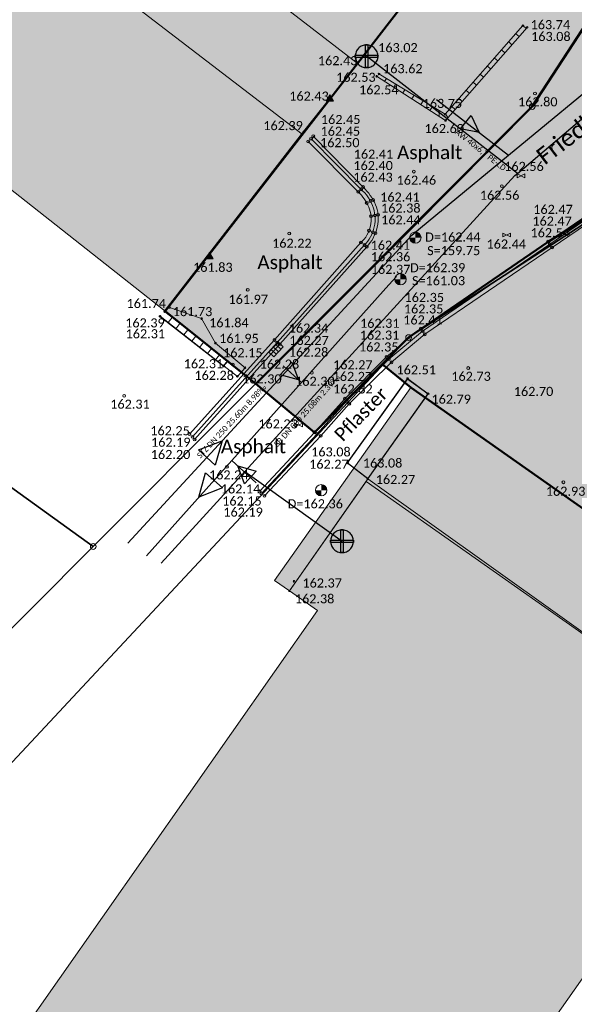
# Model space of a CAD drawing. Header units: metres. Extents: x -373 to 1321, y -1609 to 597.
# Tile 8 of 39: x 606 to 630, y -978 to -934. Entities that reach past the tile are written whole.
import ezdxf

# ---------------------------------------------------------------- set-up
doc = ezdxf.new("R2010")
doc.units = ezdxf.units.M
doc.layers.get('0').update_dxf_attribs({"lineweight": 25})
for name, color, linetype, lineweight in [('01_A-KM-Haltungen', 7, 'Continuous', 25), ('01_A-KM-Schacht_LA', 7, 'Continuous', 25), ('01_A-KR-Haltungen', 7, 'Continuous', 25), ('01_A-KR-Haltungen_LA', 7, 'Continuous', 25), ('01_A-KR-Schacht_LA', 7, 'Continuous', 25), ('01_A-KS-Haltungen', 7, 'Continuous', 25), ('01_A-KS-Haltungen_LA', 7, 'Continuous', 25), ('01_A-M-HA-Haltung', 7, 'Continuous', 25), ('01_A-R-Regeneinlauf', 7, 'Continuous', 25), ('01_W-Hausanschluß', 7, 'Continuous', 25), ('01_W-Leitung-AW', 7, 'Continuous', 25), ('01_W-Leitung-AW_LA', 7, 'Continuous', 25), ('01_W-Leitung-VW', 7, 'Continuous', 25), ('AX_Bauteil', 7, 'Continuous', 18), ('AX_BesondererBauwerkspunkt_G2200', 7, 'Continuous', 18), ('AX_BesondererGebaeudepunkt_G2200', 7, 'Continuous', 18), ('AX_Flurstueck', 7, 'Continuous', 18), ('AX_Gebaeude', 7, 'Continuous', 18), ('AX_Grenzpunkt_V1000_G2200', 7, 'Continuous', 18), ('AX_Grenzpunkt_V9500_G2200', 7, 'Continuous', 18), ('AX_LagebezeichnungOhneHausnummer', 7, 'Continuous', 18), ('AX_SonstigesBauwerkOderSonstigeEinrichtung', 7, 'Continuous', 18), ('BESCHRIFTUNG', 7, 'Continuous', 13), ('H_KANAL_ABDECKUNG', 7, 'Continuous', 13), ('H_KANAL_EINL', 7, 'Continuous', 18), ('H_KANAL_EINL_RECHT', 7, 'Continuous', 13), ('H_KANALHALTUNG_RW_RR', 7, 'Continuous', 18), ('H_RINNE', 7, 'Continuous', 13), ('H_WASSER_HAS', 7, 'Continuous', 18), ('Keine', 7, 'Continuous', 9), ('L_RINNE', 7, 'Continuous', 13), ('S_KANAL_ABDECKUNG', 7, 'Continuous', 13), ('S_KANAL_EINL', 7, 'Continuous', 18), ('S_KANAL_EINL_RECHT', 7, 'Continuous', 13), ('S_KANALHALTUNG_RW_RR', 7, 'Continuous', 18), ('S_Objektart 816653', 7, 'Continuous', 18), ('S_RINNE', 7, 'Continuous', 13), ('S_WASSER_HAS', 7, 'Continuous', 18)]:
    doc.layers.add(name, color=color, linetype=linetype, lineweight=lineweight)
for name, color, linetype, lineweight, true_color in [('__Grenze Ideenteil', 7, 'Continuous', 50, 0x903373), ('__Grenze Realisierungsteil', 7, 'Continuous', 50, 0x006f3d), ('A_AX_Gebaeude', 7, 'Continuous', 18, 0x999999), ('A_AX_SonstigesBauwerkOderSonstigeEinrichtung', 7, 'Continuous', 18, 0xcccccc), ('H_BORDSTEIN_RUND', 7, 'Continuous', 13, 0x004000), ('H_EINFAHRT', 1, 'Continuous', 13, 0xff0000), ('H_FLAECHENBEGRENZUNG', 7, 'Continuous', 13, 0x804000), ('H_GEBAEUDE_OEFFENTL', 1, 'Continuous', 13, 0xff0000), ('H_MAUERN_OBEN', 7, 'Continuous', 13, 0xff0080), ('H_MAUERN_UNTEN', 7, 'Continuous', 13, 0xff8000), ('H_STRASSENACHSE', 7, 'Continuous', 13, 0xbb005e), ('H_STRASSENRAND', 7, 'Continuous', 13, 0x008080), ('H_TOPO', 7, 'Continuous', 13, 0x008000), ('H_TREPPE', 7, 'Continuous', 18, 0x804040), ('L_BORDSTEIN_RUND', 7, 'Continuous', 13, 0x004000), ('L_FLAECHENBEGRENZUNG', 7, 'Continuous', 13, 0x804000), ('L_GEBAEUDE_OEFFENTL', 1, 'Continuous', 13, 0xff0000), ('L_MAUERN_OBEN', 7, 'Continuous', 13, 0xff0080), ('L_MAUERN_UNTEN', 7, 'Continuous', 13, 0xff8000), ('L_STRASSENRAND', 7, 'Continuous', 13, 0x008080), ('S_BORDSTEIN_RUND', 7, 'Continuous', 13, 0x004000), ('S_EINFAHRT', 1, 'Continuous', 13, 0xff0000), ('S_FLAECHENBEGRENZUNG', 7, 'Continuous', 13, 0x804000), ('S_GEBAEUDE_OEFFENTL', 1, 'Continuous', 13, 0xff0000), ('S_MAUERN_OBEN', 7, 'Continuous', 13, 0xff0080), ('S_MAUERN_UNTEN', 7, 'Continuous', 13, 0xff8000), ('S_STRASSENACHSE', 7, 'Continuous', 13, 0xbb005e), ('S_STRASSENRAND', 7, 'Continuous', 13, 0x008080), ('S_TOPO', 7, 'Continuous', 13, 0x008000), ('S_TREPPE', 7, 'Continuous', 18, 0x804040)]:
    doc.layers.add(name, color=color, linetype=linetype, lineweight=lineweight, true_color=true_color)
doc.styles.add('Calibri', font='calibri.ttf')

# ---------------------------------------------------------------- blocks, each defined once
blk = doc.blocks.new('61')
at = {"color": 7}
for p, q in [((-0.447, 0.224), (-0.447, -0.224)), ((-0.447, 0.224), (-0.447, -0.224)), ((-0.447, -0.224), (0.447, 0.224)), ((0.447, -0.224), (-0.447, 0.224)), ((0.447, 0.224), (0.447, -0.224))]:
    blk.add_line(p, q, dxfattribs=at)
blk = doc.blocks.new('DXF_DWG-Punkt')
at = {"layer": 'Keine', "color": 7, "linetype": 'Continuous', "lineweight": 9, "transparency": 33554687}
blk.add_line((0, 0), (0, 0), dxfattribs=at)
blk = doc.blocks.new('99')
at = {"color": 7}
blk.add_blockref('DXF_DWG-Punkt', (0, 0), dxfattribs=at)
blk = doc.blocks.new('-1')
at = {"color": 7}
blk.add_circle((0, 0), 0.5, dxfattribs=at)
blk.add_blockref('DXF_DWG-Punkt', (0, 0), dxfattribs=at)
blk = doc.blocks.new('4')
at = {"color": 7}
blk.add_circle((0, 0), 0.5, dxfattribs=at)
for points in [[(-0.4924, 0), (-0.4924, -0.0868), (-0.5, 0)], [(-0.4698, 0), (-0.4698, -0.171), (-0.4924, 0), (-0.4924, -0.0868)], [(-0.433, 0), (-0.433, -0.25), (-0.4698, 0), (-0.4698, -0.171)], [(-0.383, 0), (-0.383, -0.3214), (-0.433, 0), (-0.433, -0.25)], [(-0.3214, 0), (-0.3214, -0.383), (-0.383, 0), (-0.383, -0.3214)], [(-0.25, 0), (-0.25, -0.433), (-0.3214, 0), (-0.3214, -0.383)], [(-0.171, 0), (-0.171, -0.4698), (-0.25, 0), (-0.25, -0.433)], [(-0.0868, 0), (-0.0868, -0.4924), (-0.171, 0), (-0.171, -0.4698)], [(0, 0), (0, -0.5), (-0.0868, 0), (-0.0868, -0.4924)], [(0, 0), (0, 0.5), (0.0868, 0), (0.0868, 0.4924)], [(0.0868, 0), (0.0868, 0.4924), (0.171, 0), (0.171, 0.4698)], [(0.171, 0), (0.171, 0.4698), (0.25, 0), (0.25, 0.433)], [(0.25, 0), (0.25, 0.433), (0.3214, 0), (0.3214, 0.383)], [(0.3214, 0), (0.3214, 0.383), (0.383, 0), (0.383, 0.3214)], [(0.383, 0), (0.383, 0.3214), (0.433, 0), (0.433, 0.25)], [(0.433, 0), (0.433, 0.25), (0.4698, 0), (0.4698, 0.171)], [(0.4698, 0), (0.4698, 0.171), (0.4924, 0), (0.4924, 0.0868)], [(0.4924, 0), (0.4924, 0.0868), (0.5, 0)]]:
    blk.add_solid(points, dxfattribs=at)
blk = doc.blocks.new('13')
at = {"color": 7}
for p, q in [((-0.447, 0.224), (0.447, 0.224)), ((-0.447, -0.224), (-0.447, 0.224)), ((0.447, 0.224), (0.447, -0.224)), ((0.447, -0.224), (-0.447, -0.224))]:
    blk.add_line(p, q, dxfattribs=at)
blk.add_blockref('DXF_DWG-Punkt', (0, 0), dxfattribs=at)
blk = doc.blocks.new('55')
at = {"color": 7}
for p, q in [((-0.224, 0.224), (-0.224, -0.224)), ((0, 0.224), (0, -0.224)), ((0.224, 0.224), (0.224, -0.224))]:
    blk.add_line(p, q, dxfattribs=at)
blk.add_blockref('13', (0, 0), dxfattribs=at)
blk = doc.blocks.new('118')
at = {"color": 7}
for name, p in [('55', (0, 0.22)), ('99', (0, 0))]:
    blk.add_blockref(name, p, dxfattribs=at)
blk = doc.blocks.new('1')
at = {"color": 7}
blk.add_circle((0, 0), 0.5, dxfattribs=at)
blk.add_blockref('DXF_DWG-Punkt', (0, 0), dxfattribs=at)
blk = doc.blocks.new('7')
at = {"color": 7}
for p, q in [((-0.433, -0.25), (0, 0.5)), ((0, 0.5), (0.433, -0.25)), ((0, 0.5), (0, -0.25)), ((0.433, -0.25), (-0.433, -0.25))]:
    blk.add_line(p, q, dxfattribs=at)
blk.add_solid([(0, 0.5), (0.433, -0.25), (-0.433, -0.25)], dxfattribs=at)

msp = doc.modelspace()

# ---------------------------------------------------------------- hatches: boundary and pattern name
at = {"layer": '__Grenze Ideenteil', "linetype": 'Continuous', "lineweight": 0, "true_color": 0x903373, "transparency": 33554562}
for points in [[(616.34, -950.346), (612.353, -947.157), (620.818, -936.265), (628.872, -925.853), (638.113, -914.031), (646.02, -903.917), (646.722, -906.972), (642.17, -917.18), (628.506, -938.152)], [(637.851, -966.381), (638.394, -966.758), (639.052, -965.221), (641.276, -960.022), (641.445, -956.316), (642.021, -944.358), (635.7, -940.059), (629.202, -944.101), (623.068, -948.318), (621.907, -949.489), (623.17, -950.511), (633.397, -957.71), (630.792, -961.404)]]:
    msp.add_hatch(color=227, dxfattribs=at).paths.add_polyline_path(points)
at = {"layer": '__Grenze Realisierungsteil', "linetype": 'Continuous', "lineweight": 0, "true_color": 0x237f52, "transparency": 33554569}
msp.add_hatch(color=107, dxfattribs=at).paths.add_polyline_path([(652.588, -963.76), (638.072, -987.203), (629.752, -982.723), (630.986, -980.903), (634.344, -975.336), (637.233, -969.473), (641.276, -960.022), (642.021, -944.358), (635.7, -940.059), (629.202, -944.101), (623.068, -948.318), (618.933, -952.489), (616.34, -950.346), (623.189, -943.508), (628.506, -938.152), (633.965, -929.773), (642.17, -917.18), (646.722, -906.972), (646.02, -903.915), (643.92, -894.85), (631.661, -885.988), (616.61, -875.108), (611.437, -871.809), (589.432, -856.135), (580.113, -849.161), (573.764, -844.41), (579.028, -836.224), (593.009, -845.192), (600.786, -850.896), (617.169, -862.93), (636.477, -877.248), (643.769, -882.655), (650.957, -887.813), (652.896, -890.202), (654.396, -895.449), (659.364, -890.851), (663.392, -893.369), (664.412, -891.98), (672.379, -897.428), (674.432, -897.235), (675.727, -896.768), (679.202, -899.386), (677.007, -902.236), (676.367, -902.876), (674.747, -904.911), (672.548, -907.759), (670.229, -910.763), (668.061, -909.174), (656.294, -924.831), (657.93, -926.055), (659.338, -937.871), (659.379, -938.329), (659.664, -939.31), (660.047, -940.228), (660.563, -941.07), (662.938, -943.447), (664.736, -944.997), (664.87, -944.841), (665.259, -945.177), (660.998, -951.559), (651.058, -944.778), (645.24, -952.975), (645.1, -958.543)])
at = {"layer": 'A_AX_Gebaeude', "linetype": 'Continuous', "lineweight": 0, "true_color": 0x999999}
for points in [[(620.015, -919.036), (619.191, -920.104), (611.986, -929.443), (620.812, -936.248), (628.872, -925.853)], [(597.71, -924.449), (593.504, -929.824), (604.793, -938.717), (603.589, -940.253), (612.353, -947.157), (618.391, -939.371), (620.812, -936.248), (611.986, -929.443), (609.562, -932.585), (608.994, -933.321)], [(592.235, -1000.528), (593.856, -1001.655), (589.686, -1007.648), (591.222, -1008.735), (590.918, -1009.166), (591.601, -1009.649), (591.905, -1009.218), (600.589, -1015.36), (607.985, -1004.909), (609.823, -1006.203), (637.851, -966.381), (630.792, -961.404), (621.206, -954.644), (617.824, -959.468), (619.053, -960.327), (594.46, -995.403), (595.365, -996.028)]]:
    msp.add_hatch(color=253, dxfattribs=at).paths.add_polyline_path(points)
at = {"layer": 'A_AX_SonstigesBauwerkOderSonstigeEinrichtung', "linetype": 'Continuous', "lineweight": 0, "true_color": 0xcccccc}
msp.add_hatch(color=254, dxfattribs=at).paths.add_polyline_path([(617.824, -959.468), (621.206, -954.644), (630.792, -961.404), (633.397, -957.71), (623.17, -950.511), (617.169, -959.01)])

# ---------------------------------------------------------------- linework, layer by layer
at = {"layer": '01_A-KM-Haltungen', "color": 212, "true_color": 0xe132e1, "transparency": 33554687}
msp.add_polyline3d([(623.205, -943.815, 162.36), (623.59, -943.496, 159.75), (627.465, -940.289, 162.673), (636.987, -932.409, 163.136), (640.477, -929.52, 159.616), (640.574, -929.44, 163.31), (640.959, -929.121, 163.356)], dxfattribs=at)
at = {"layer": '01_A-KR-Haltungen', "color": 5, "true_color": 0x0000ff, "transparency": 33554687}
msp.add_polyline3d([(622.532, -945.626, 162.313), (622.199, -945.998, 161.033), (618.36, -950.293, 162.247), (615.294, -953.722, 162.202), (611.54, -957.921, 161.695)], dxfattribs=at)
at = {"layer": '01_A-KR-Haltungen', "color": 7, "transparency": 33554687}
msp.add_polyline3d([(614.881, -954.936, 162.202), (613.841, -955.345, 162.202), (614.138, -954.267, 162.202), (614.881, -954.936, 162.202), (614.881, -954.936, 162.202)], dxfattribs=at)
at = {"layer": '01_A-KS-Haltungen', "color": 30, "true_color": 0xff8000, "transparency": 33554687}
msp.add_polyline3d([(610.715, -957.358, 159.917), (622.866, -944.183, 159.75), (623.205, -943.815, 162.36)], dxfattribs=at)
at = {"layer": '01_A-KS-Haltungen', "color": 7, "transparency": 33554687}
msp.add_polyline3d([(613.819, -953.251, 159.979), (614.867, -952.86, 159.979), (614.551, -953.933, 159.979), (613.819, -953.251, 159.979), (613.819, -953.251, 159.979)], dxfattribs=at)
at = {"layer": '01_A-M-HA-Haltung', "color": 212, "true_color": 0xce00ce, "transparency": 33554687}
msp.add_polyline3d([(624.297, -937.847, 0), (627.465, -940.289, 0)], dxfattribs=at)
at = {"layer": '01_A-M-HA-Haltung', "color": 153, "true_color": 0x72a5cf, "transparency": 33554687}
msp.add_polyline3d([(625.816, -938.542, 0), (626.177, -939.299, 0), (625.355, -939.133, 0), (625.816, -938.542, 0), (625.816, -938.542, 0)], dxfattribs=at)
at = {"layer": '01_A-R-Regeneinlauf', "color": 153, "true_color": 0x72a5cf, "transparency": 33554687}
for points in [[(617.924, -949.399, 0), (618.231, -950.179, 0), (617.422, -949.956, 0), (617.924, -949.399, 0), (617.924, -949.399, 0)], [(615.849, -954.748, 0), (615.556, -953.962, 0), (616.361, -954.199, 0), (615.849, -954.748, 0), (615.849, -954.748, 0)]]:
    msp.add_polyline3d(points, dxfattribs=at)
at = {"layer": '01_A-R-Regeneinlauf', "color": 132, "true_color": 0x00e5e5, "transparency": 33554687}
for points in [[(617.544, -949.564, 0), (618.36, -950.293, 0)], [(616.367, -954.713, 0), (615.294, -953.722, 0)]]:
    msp.add_polyline3d(points, dxfattribs=at)
at = {"layer": '01_W-Hausanschluß', "color": 5, "true_color": 0x0000ff, "transparency": 33554687}
for points in [[(621.217, -935.442, 0), (621.168, -935.444, 0), (621.119, -935.452, 0), (621.072, -935.464, 0), (621.026, -935.48, 0), (620.981, -935.501, 0), (620.939, -935.526, 0), (620.9, -935.555, 0), (620.863, -935.588, 0), (620.83, -935.625, 0), (620.801, -935.664, 0), (620.776, -935.706, 0), (620.755, -935.751, 0), (620.739, -935.797, 0), (620.727, -935.844, 0), (620.719, -935.893, 0), (620.717, -935.942, 0), (620.719, -935.991, 0), (620.727, -936.04, 0), (620.739, -936.087, 0), (620.755, -936.133, 0), (620.776, -936.178, 0), (620.801, -936.22, 0), (620.83, -936.259, 0), (620.863, -936.296, 0), (620.9, -936.329, 0), (620.939, -936.358, 0), (620.981, -936.383, 0), (621.026, -936.404, 0), (621.072, -936.42, 0), (621.119, -936.432, 0), (621.168, -936.44, 0), (621.217, -936.442, 0), (621.266, -936.44, 0), (621.315, -936.432, 0), (621.362, -936.42, 0), (621.408, -936.404, 0), (621.453, -936.383, 0), (621.495, -936.358, 0), (621.534, -936.329, 0), (621.571, -936.296, 0), (621.604, -936.259, 0), (621.633, -936.22, 0), (621.658, -936.178, 0), (621.679, -936.133, 0), (621.695, -936.087, 0), (621.707, -936.04, 0), (621.715, -935.991, 0), (621.717, -935.942, 0), (621.715, -935.893, 0), (621.707, -935.844, 0), (621.695, -935.797, 0), (621.679, -935.751, 0), (621.658, -935.706, 0), (621.633, -935.664, 0), (621.604, -935.625, 0), (621.571, -935.588, 0), (621.534, -935.555, 0), (621.495, -935.526, 0), (621.453, -935.501, 0), (621.408, -935.48, 0), (621.362, -935.464, 0), (621.315, -935.452, 0), (621.266, -935.444, 0), (621.217, -935.442, 0)], [(621.167, -935.442, 0), (621.267, -935.442, 0), (621.267, -936.442, 0), (621.167, -936.442, 0), (621.167, -935.442, 0), (621.167, -935.442, 0)], [(620.717, -935.892, 0), (621.717, -935.892, 0), (621.717, -935.992, 0), (620.717, -935.992, 0), (620.717, -935.892, 0), (620.717, -935.892, 0)], [(620.138, -956.778, 0), (620.089, -956.78, 0), (620.04, -956.788, 0), (619.993, -956.8, 0), (619.947, -956.816, 0), (619.902, -956.837, 0), (619.86, -956.862, 0), (619.821, -956.891, 0), (619.784, -956.924, 0), (619.751, -956.961, 0), (619.722, -957, 0), (619.697, -957.042, 0), (619.676, -957.087, 0), (619.66, -957.133, 0), (619.648, -957.18, 0), (619.64, -957.229, 0), (619.638, -957.278, 0), (619.64, -957.327, 0), (619.648, -957.376, 0), (619.66, -957.423, 0), (619.676, -957.469, 0), (619.697, -957.514, 0), (619.722, -957.556, 0), (619.751, -957.595, 0), (619.784, -957.632, 0), (619.821, -957.665, 0), (619.86, -957.694, 0), (619.902, -957.719, 0), (619.947, -957.74, 0), (619.993, -957.756, 0), (620.04, -957.768, 0), (620.089, -957.776, 0), (620.138, -957.778, 0), (620.187, -957.776, 0), (620.236, -957.768, 0), (620.283, -957.756, 0), (620.329, -957.74, 0), (620.374, -957.719, 0), (620.416, -957.694, 0), (620.455, -957.665, 0), (620.492, -957.632, 0), (620.525, -957.595, 0), (620.554, -957.556, 0), (620.579, -957.514, 0), (620.6, -957.469, 0), (620.616, -957.423, 0), (620.628, -957.376, 0), (620.636, -957.327, 0), (620.638, -957.278, 0), (620.636, -957.229, 0), (620.628, -957.18, 0), (620.616, -957.133, 0), (620.6, -957.087, 0), (620.579, -957.042, 0), (620.554, -957, 0), (620.525, -956.961, 0), (620.492, -956.924, 0), (620.455, -956.891, 0), (620.416, -956.862, 0), (620.374, -956.837, 0), (620.329, -956.816, 0), (620.283, -956.8, 0), (620.236, -956.788, 0), (620.187, -956.78, 0), (620.138, -956.778, 0)], [(620.088, -956.778, 0), (620.188, -956.778, 0), (620.188, -957.778, 0), (620.088, -957.778, 0), (620.088, -956.778, 0), (620.088, -956.778, 0)], [(619.638, -957.228, 0), (620.638, -957.228, 0), (620.638, -957.328, 0), (619.638, -957.328, 0), (619.638, -957.228, 0), (619.638, -957.228, 0)]]:
    msp.add_polyline3d(points, dxfattribs=at)
at = {"layer": '01_W-Leitung-AW', "color": 3, "true_color": 0x00ff00, "transparency": 33554687}
for points in [[(627.86, -941.097, 162.495), (621.217, -935.942, 0)], [(615.866, -954.214, 0), (616.679, -954.797, 0)], [(616.679, -954.797, 0), (620.138, -957.278, 0)]]:
    msp.add_polyline3d(points, dxfattribs=at)
at = {"layer": '01_W-Leitung-VW', "color": 5, "true_color": 0x0000ff, "transparency": 33554687}
msp.add_polyline3d([(612.188, -958.245, 89.483), (615.866, -954.214, 0), (627.748, -941.192, 154.62), (627.86, -941.097, 162.495), (642.038, -929.035, 163.115), (645.638, -924.487, 163.256), (654.23, -913.633, 162.806), (654.329, -913.479, 53.909), (654.492, -913.227, 0)], dxfattribs=at)
at = {"layer": '__Grenze Ideenteil', "flags": 128}
for points in [[(616.34, -950.346), (612.353, -947.157), (620.818, -936.265), (628.872, -925.853), (638.113, -914.031), (646.02, -903.917), (646.722, -906.972), (642.17, -917.18), (628.506, -938.152)], [(637.851, -966.381), (638.394, -966.758), (639.052, -965.221), (641.276, -960.022), (641.445, -956.316), (642.021, -944.358), (635.7, -940.059), (629.202, -944.101), (623.068, -948.318), (621.907, -949.489), (623.17, -950.511), (633.397, -957.71), (630.792, -961.404)]]:
    msp.add_lwpolyline(points, close=True, dxfattribs=at)
at = {"layer": '__Grenze Realisierungsteil', "flags": 128}
msp.add_lwpolyline([(660.998, -951.559), (651.058, -944.778), (645.24, -952.975), (645.1, -958.543), (652.588, -963.76), (638.072, -987.203), (629.752, -982.723), (630.986, -980.903), (634.344, -975.336), (637.233, -969.473), (641.276, -960.022), (642.021, -944.358), (635.7, -940.059), (629.202, -944.101), (623.068, -948.318), (618.933, -952.489), (616.34, -950.346), (623.189, -943.508), (628.506, -938.152), (633.965, -929.773), (642.17, -917.18), (646.722, -906.972), (646.02, -903.915)], dxfattribs=at)
at = {"layer": 'AX_Bauteil', "color": 7, "linetype": 'Continuous', "lineweight": 13, "transparency": 33554687}
msp.add_polyline3d([(611.986, -929.443, 0), (609.562, -932.585, 0), (618.391, -939.371, 0), (620.812, -936.248, 0), (611.986, -929.443, 0)], dxfattribs=at)
at = {"layer": 'AX_Flurstueck', "color": 7, "linetype": 'Continuous', "lineweight": 25, "transparency": 33554687}
for points in [[(581.345, -889.276, 0), (568.975, -906.167, 0), (558.328, -920.831, 0), (564.896, -925.567, 0), (597.33, -948.956, 0), (609.193, -957.51, 0), (628.506, -938.152, 0), (633.965, -929.773, 0), (628.872, -925.853, 0), (597.552, -901.747, 0), (581.345, -889.276, 0)], [(586.57, -979.615, 0), (583.653, -980.764, 0), (583.743, -980.834, 0), (587.562, -983.833, 0), (602.756, -970.069, 0), (623.068, -948.318, 0), (635.733, -940.101, 0), (642.021, -944.358, 0), (647.729, -944.623, 0), (646.719, -906.954, 0), (642.17, -917.18, 0), (633.965, -929.773, 0), (628.506, -938.152, 0), (609.193, -957.51, 0), (603.777, -962.94, 0), (603.156, -963.561, 0), (599.981, -966.739, 0), (595.819, -970.906, 0), (588.943, -977.791, 0), (586.57, -979.615, 0)], [(558.328, -920.831, 0), (552.239, -929.353, 0), (603.777, -962.94, 0), (609.193, -957.51, 0), (597.33, -948.956, 0), (564.896, -925.567, 0), (558.328, -920.831, 0)], [(589.071, -988.311, 0), (575.716, -1005.395, 0), (591.955, -1019.626, 0), (593.852, -1021.288, 0), (596.584, -1023.683, 0), (611.483, -1006.813, 0), (613.33, -1004.574, 0), (615.632, -1001.785, 0), (623.548, -991.509, 0), (627.347, -986.271, 0), (630.986, -980.903, 0), (634.344, -975.336, 0), (637.263, -969.508, 0), (639.122, -965.2, 0), (640.342, -960.742, 0), (641.212, -956.174, 0), (641.671, -951.335, 0), (642.021, -944.358, 0), (635.733, -940.101, 0), (623.068, -948.318, 0), (602.756, -970.069, 0), (587.562, -983.833, 0), (590.011, -986.172, 0), (589.071, -988.311, 0)]]:
    msp.add_polyline3d(points, dxfattribs=at)
at = {"layer": 'AX_Gebaeude', "color": 7, "linetype": 'Continuous', "lineweight": 13, "transparency": 33554687}
for points in [[(620.015, -919.036, 0), (619.191, -920.104, 0), (611.986, -929.443, 0), (620.812, -936.248, 0), (628.872, -925.853, 0), (620.015, -919.036, 0)], [(597.71, -924.449, 0), (593.504, -929.824, 0), (604.793, -938.717, 0), (603.589, -940.253, 0), (612.353, -947.157, 0), (618.391, -939.371, 0), (620.812, -936.248, 0), (611.986, -929.443, 0), (609.562, -932.585, 0), (608.994, -933.321, 0), (597.71, -924.449, 0)], [(592.235, -1000.528, 0), (593.856, -1001.655, 0), (589.686, -1007.648, 0), (591.222, -1008.735, 0), (590.918, -1009.166, 0), (591.601, -1009.649, 0), (591.905, -1009.218, 0), (600.589, -1015.36, 0), (607.985, -1004.909, 0), (609.823, -1006.203, 0), (637.851, -966.381, 0), (630.792, -961.404, 0), (621.206, -954.644, 0), (617.824, -959.468, 0), (619.053, -960.327, 0), (594.46, -995.403, 0), (595.365, -996.028, 0), (592.235, -1000.528, 0)]]:
    msp.add_polyline3d(points, dxfattribs=at)
at = {"layer": 'AX_SonstigesBauwerkOderSonstigeEinrichtung', "color": 7, "linetype": 'Continuous', "lineweight": 13, "transparency": 33554687}
msp.add_polyline3d([(617.824, -959.468, 0), (621.206, -954.644, 0), (630.792, -961.404, 0), (633.397, -957.71, 0), (623.17, -950.511, 0), (617.169, -959.01, 0), (617.824, -959.468, 0)], dxfattribs=at)
at = {"layer": 'L_BORDSTEIN_RUND', "color": 98, "lineweight": 18, "true_color": 0x004000, "transparency": 33554687}
msp.add_polyline3d([(618.651, -939.689, 162.505), (620.854, -941.906, 162.433), (620.926, -941.978, 162.433), (620.995, -942.055, 162.434), (621.059, -942.135, 162.434), (621.118, -942.218, 162.434), (621.173, -942.305, 162.435), (621.223, -942.394, 162.435), (621.272, -942.485, 162.436), (621.315, -942.579, 162.436), (621.351, -942.675, 162.437), (621.379, -942.775, 162.438), (621.4, -942.876, 162.438), (621.414, -942.978, 162.439), (621.421, -943.086, 162.437), (621.419, -943.193, 162.435), (621.409, -943.301, 162.433), (621.39, -943.407, 162.431), (621.364, -943.511, 162.429), (621.329, -943.613, 162.427), (621.287, -943.711, 162.424), (621.237, -943.806, 162.421), (621.18, -943.896, 162.418), (621.116, -943.982, 162.415), (621.046, -944.062, 162.412), (620.97, -944.137, 162.409), (617.167, -948.422, 162.337), (613.428, -952.561, 162.246)], dxfattribs=at)
at = {"layer": 'L_BORDSTEIN_RUND', "color": 98, "linetype": 'Continuous', "lineweight": 18, "true_color": 0x004000, "transparency": 33554687}
msp.add_polyline3d([(616.726, -955.284, 162.185), (619.201, -952.638, 162.254), (620.459, -951.236, 162.324), (622.317, -949.407, 162.348), (623.784, -948.175, 162.41), (629.379, -944.357, 162.54), (635.551, -940.163, 162.874)], dxfattribs=at)
at = {"layer": 'L_FLAECHENBEGRENZUNG', "color": 57, "true_color": 0x808040, "transparency": 33554687}
msp.add_polyline3d([(614.948, -949.572, 162.309), (615.534, -950.024, 162.301), (615.872, -949.644, 162.271), (614.569, -948.563, 161.952), (613.964, -947.48, 161.835), (612.553, -946.991, 161.71)], dxfattribs=at)
at = {"layer": 'L_GEBAEUDE_OEFFENTL', "color": 1, "true_color": 0xff0000, "transparency": 33554687}
for points in [[(620.818, -936.265, 162.428), (628.963, -925.779, 163.584)], [(620.818, -936.265, 162.428), (618.451, -939.255, 162.391), (612.345, -947.126, 161.74)], [(617.821, -959.468, 162.382), (621.268, -954.535, 162.269), (637.854, -966.373, 162.582)]]:
    msp.add_polyline3d(points, dxfattribs=at)
at = {"layer": 'L_MAUERN_OBEN', "color": 230, "linetype": 'Continuous', "lineweight": 13, "true_color": 0xff0080, "transparency": 33554687}
for points in [[(628.096, -934.594, 163.741), (624.674, -938.493, 163.748), (621.764, -936.72, 163.619)], [(614.925, -949.563, 162.401), (612.132, -947.381, 162.393)], [(620.383, -953.835, 163.077), (621.268, -954.521, 163.077), (623.909, -950.792, 163.077), (623.026, -950.141, 163.077), (620.383, -953.835, 163.077)]]:
    msp.add_polyline3d(points, dxfattribs=at)
at = {"layer": 'L_MAUERN_OBEN', "linetype": 'Continuous', "lineweight": 18, "transparency": 33554687}
for points in [[(628.096, -934.594, 163.741), (628.239, -934.719, 163.07)], [(627.471, -935.306, 163.742), (627.614, -935.431, 162.987)], [(627.926, -935.075, 163.029), (627.784, -934.95, 163.742)], [(627.302, -935.787, 162.946), (627.159, -935.662, 163.743)], [(626.846, -936.018, 163.744), (626.99, -936.144, 162.904)], [(626.677, -936.5, 162.863), (626.534, -936.374, 163.744)], [(622.092, -936.92, 163.634), (622.012, -937.045, 162.548)], [(626.221, -936.73, 163.745), (626.365, -936.856, 162.821)], [(622.411, -937.301, 162.555), (622.497, -937.166, 163.651)], [(622.901, -937.413, 163.669), (622.81, -937.556, 162.563)], [(625.596, -937.442, 163.746), (625.741, -937.569, 162.738)], [(626.053, -937.213, 162.78), (625.909, -937.086, 163.745)], [(623.209, -937.812, 162.571), (623.306, -937.659, 163.687)], [(623.711, -937.906, 163.705), (623.608, -938.067, 162.578)], [(625.428, -937.925, 162.697), (625.284, -937.798, 163.747)], [(624.007, -938.323, 162.586), (624.115, -938.152, 163.723)], [(624.417, -938.336, 163.737), (624.417, -938.586, 162.594)], [(624.971, -938.154, 163.747), (625.116, -938.282, 162.655)], [(624.8, -938.642, 162.613), (624.689, -938.475, 163.748)], [(612.661, -947.432, 161.78), (612.485, -947.657, 162.394)], [(612.833, -947.929, 162.395), (613.009, -947.705, 161.832)], [(613.356, -947.979, 161.884), (613.182, -948.201, 162.396)], [(613.531, -948.473, 162.397), (613.704, -948.252, 161.935)], [(614.052, -948.526, 161.987), (613.879, -948.746, 162.398)], [(614.228, -949.018, 162.399), (614.399, -948.8, 162.039)], [(614.747, -949.073, 162.091), (614.577, -949.29, 162.4)], [(614.925, -949.563, 162.401), (615.094, -949.346, 162.142)]]:
    msp.add_polyline3d(points, dxfattribs=at)
at = {"layer": 'L_MAUERN_UNTEN', "color": 30, "linetype": 'Continuous', "true_color": 0xff8b17, "transparency": 33554687}
for points in [[(628.282, -934.669, 163.076), (624.694, -938.763, 162.599), (621.66, -936.82, 162.541)], [(615.112, -949.361, 162.145), (612.336, -947.176, 161.732)], [(621.268, -954.535, 162.269), (623.933, -950.786, 162.787), (623.022, -950.122, 162.51), (620.372, -953.836, 162.269), (621.268, -954.535, 162.269)]]:
    msp.add_polyline3d(points, dxfattribs=at)
at = {"layer": 'L_MAUERN_UNTEN', "color": 30, "true_color": 0xff8b17, "transparency": 33554687}
msp.add_polyline3d([(615.112, -949.361, 162.145), (614.926, -949.572, 162.302), (612.125, -947.384, 162.309)], dxfattribs=at)
at = {"layer": 'L_RINNE', "linetype": 'Continuous', "lineweight": 18, "transparency": 33554687}
for points in [[(618.775, -939.573, 162.452), (620.98, -941.798, 162.404), (621.061, -941.872, 162.402), (621.137, -941.951, 162.4), (621.209, -942.035, 162.398), (621.274, -942.123, 162.396), (621.335, -942.215, 162.394), (621.389, -942.311, 162.392), (621.439, -942.411, 162.39), (621.482, -942.514, 162.388), (621.518, -942.62, 162.386), (621.547, -942.728, 162.383), (621.569, -942.838, 162.381), (621.583, -942.949, 162.379), (621.592, -943.073, 162.378), (621.591, -943.198, 162.377), (621.581, -943.321, 162.375), (621.56, -943.444, 162.374), (621.53, -943.565, 162.373), (621.491, -943.683, 162.372), (621.448, -943.786, 162.37), (621.397, -943.886, 162.369), (621.34, -943.982, 162.368), (621.276, -944.074, 162.366), (621.205, -944.161, 162.364), (621.129, -944.243, 162.363), (617.291, -948.539, 162.271), (613.563, -952.688, 162.194)], [(616.59, -955.172, 162.148), (619.046, -952.559, 162.189), (620.343, -951.107, 162.269), (622.198, -949.271, 162.307), (623.683, -948.033, 162.347), (629.285, -944.215, 162.472), (635.445, -940.001, 162.833)]]:
    msp.add_polyline3d(points, dxfattribs=at)
at = {"layer": 'L_STRASSENRAND', "color": 136, "lineweight": 13, "true_color": 0x008080, "transparency": 33554687}
msp.add_polyline3d([(618.874, -939.462, 162.452), (621.072, -941.696, 162.405), (621.157, -941.781, 162.402), (621.237, -941.87, 162.4), (621.312, -941.963, 162.397), (621.382, -942.06, 162.394), (621.446, -942.161, 162.392), (621.505, -942.266, 162.389), (621.561, -942.367, 162.393), (621.609, -942.472, 162.396), (621.65, -942.58, 162.399), (621.682, -942.69, 162.403), (621.707, -942.803, 162.406), (621.724, -942.917, 162.41), (621.729, -943.054, 162.405), (621.724, -943.191, 162.401), (621.709, -943.327, 162.396), (621.684, -943.461, 162.391), (621.649, -943.594, 162.387), (621.605, -943.723, 162.382), (621.559, -943.832, 162.38), (621.506, -943.938, 162.377), (621.447, -944.041, 162.375), (621.381, -944.139, 162.373), (621.31, -944.234, 162.37), (621.232, -944.323, 162.368), (617.396, -948.611, 162.276), (613.655, -952.8, 162.199)], dxfattribs=at)
at = {"layer": 'L_STRASSENRAND', "color": 136, "linetype": 'Continuous', "lineweight": 13, "true_color": 0x008080, "transparency": 33554687}
msp.add_polyline3d([(616.505, -955.086, 162.143), (618.933, -952.489, 162.198), (620.259, -951.006, 162.267), (622.097, -949.172, 162.309), (623.609, -947.922, 162.347), (629.202, -944.101, 162.473), (635.366, -939.892, 162.838)], dxfattribs=at)

# ---------------------------------------------------------------- block references
at = {"layer": 'AX_BesondererBauwerkspunkt_G2200', "color": 7, "xscale": 0.05, "yscale": 0.05, "zscale": 0.05}
for p in [(623.17, -950.511), (617.169, -959.01)]:
    msp.add_blockref('99', p, dxfattribs=at)
at = {"layer": 'AX_BesondererGebaeudepunkt_G2200', "color": 7, "xscale": 0.05, "yscale": 0.05, "zscale": 0.05}
for p in [(620.812, -936.248), (618.391, -939.371), (612.353, -947.157), (621.206, -954.644), (617.824, -959.468), (619.053, -960.327)]:
    msp.add_blockref('99', p, dxfattribs=at)
at = {"layer": 'AX_Grenzpunkt_V1000_G2200', "color": 7, "xscale": 0.25, "yscale": 0.25, "zscale": 0.25}
for p in [(628.506, -938.152), (623.068, -948.318)]:
    msp.add_blockref('-1', p, dxfattribs=at)
at = {"layer": 'AX_Grenzpunkt_V9500_G2200', "color": 7, "xscale": 0.25, "yscale": 0.25, "zscale": 0.25}
msp.add_blockref('-1', (609.193, -957.51), dxfattribs=at)
at = {"layer": 'S_BORDSTEIN_RUND', "color": 98, "true_color": 0x004000, "xscale": 0.125, "yscale": 0.125, "zscale": 0.125}
for p in [(618.651, -939.689), (620.854, -941.906), (621.223, -942.394), (621.414, -942.978), (621.329, -943.613), (620.97, -944.137), (629.379, -944.357), (623.784, -948.175), (617.167, -948.422), (622.317, -949.407), (620.459, -951.236), (613.428, -952.561), (619.201, -952.638), (616.726, -955.284)]:
    msp.add_blockref('1', p, dxfattribs=at)
at = {"layer": 'S_EINFAHRT', "color": 1, "true_color": 0xff0000, "xscale": 0.3749999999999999, "yscale": 0.3749999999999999, "zscale": 0.3749999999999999}
for p in [(619.606, -937.827), (614.307, -944.766)]:
    msp.add_blockref('7', p, dxfattribs=at)
at = {"layer": 'S_FLAECHENBEGRENZUNG', "color": 57, "true_color": 0x808040, "xscale": 0.075, "yscale": 0.075, "zscale": 0.075}
for p in [(612.553, -946.991), (613.964, -947.48), (614.569, -948.563), (614.948, -949.572), (615.872, -949.644), (615.534, -950.024)]:
    msp.add_blockref('1', p, dxfattribs=at)
at = {"layer": 'S_GEBAEUDE_OEFFENTL', "color": 1, "true_color": 0xff0000, "xscale": 0.05, "yscale": 0.05, "zscale": 0.05}
for p in [(620.818, -936.265), (618.451, -939.255), (612.345, -947.126), (621.268, -954.535), (617.821, -959.468)]:
    msp.add_blockref('-1', p, dxfattribs=at)
at = {"layer": 'S_KANAL_ABDECKUNG', "xscale": 0.5, "yscale": 0.5, "zscale": 0.5}
for p in [(623.363, -943.919), (622.711, -945.752), (619.222, -955.038)]:
    msp.add_blockref('4', p, dxfattribs=at)
at = {"layer": 'S_KANAL_EINL', "xscale": 0.125, "yscale": 0.125, "zscale": 0.125}
msp.add_blockref('99', (628.536, -950.377), dxfattribs=at)
at = {"layer": 'S_KANAL_EINL_RECHT', "xscale": 0.675, "yscale": 0.675, "zscale": 0.675, "rotation": 226.923}
msp.add_blockref('118', (617.131, -948.737), dxfattribs=at)
at = {"layer": 'S_KANALHALTUNG_RW_RR', "color": 150, "true_color": 0x0080ff, "xscale": 0.075, "yscale": 0.075, "zscale": 0.075}
msp.add_blockref('-1', (618.026, -959.037), dxfattribs=at)
at = {"layer": 'S_MAUERN_OBEN', "color": 230, "true_color": 0xff0080, "xscale": 0.075, "yscale": 0.075, "zscale": 0.075}
for p in [(628.096, -934.594), (621.764, -936.72), (624.674, -938.493), (612.132, -947.381), (614.925, -949.563), (623.026, -950.141), (623.909, -950.792), (620.383, -953.835), (621.268, -954.521)]:
    msp.add_blockref('1', p, dxfattribs=at)
at = {"layer": 'S_MAUERN_UNTEN', "color": 30, "true_color": 0xff8b17, "xscale": 0.075, "yscale": 0.075, "zscale": 0.075}
for p in [(628.282, -934.669), (621.66, -936.82), (624.694, -938.763), (612.125, -947.384), (612.336, -947.176), (614.926, -949.572), (615.112, -949.361), (623.022, -950.122), (623.933, -950.786), (620.372, -953.836)]:
    msp.add_blockref('1', p, dxfattribs=at)
at = {"layer": 'S_Objektart 816653', "xscale": 2.5, "yscale": 2.5, "zscale": 2.5}
msp.add_blockref('99', (616.758, -954.998), dxfattribs=at)
at = {"layer": 'S_RINNE', "xscale": 0.125, "yscale": 0.125, "zscale": 0.125}
for p in [(618.775, -939.573), (620.98, -941.798), (621.389, -942.311), (621.583, -942.949), (621.491, -943.683), (621.129, -944.243), (629.285, -944.215), (623.683, -948.033), (617.291, -948.539), (622.198, -949.271), (620.343, -951.107), (613.563, -952.688), (619.046, -952.559), (616.59, -955.172)]:
    msp.add_blockref('1', p, dxfattribs=at)
at = {"layer": 'S_STRASSENACHSE', "color": 236, "true_color": 0x800040, "xscale": 0.125, "yscale": 0.125, "zscale": 0.125}
for p in [(623.299, -941.017), (627.172, -941.657), (618.812, -949.865), (615.077, -954.006)]:
    msp.add_blockref('1', p, dxfattribs=at)
at = {"layer": 'S_STRASSENRAND', "color": 136, "true_color": 0x008080, "xscale": 0.125, "yscale": 0.125, "zscale": 0.125}
for p in [(618.874, -939.462), (621.072, -941.696), (621.505, -942.266), (621.724, -942.917), (621.605, -943.723), (621.232, -944.323), (629.202, -944.101), (623.609, -947.922), (617.396, -948.611), (622.097, -949.172), (620.259, -951.006), (618.933, -952.489), (613.655, -952.8), (616.505, -955.086)]:
    msp.add_blockref('1', p, dxfattribs=at)
at = {"layer": 'S_TOPO', "color": 96, "true_color": 0x008000, "xscale": 0.125, "yscale": 0.125, "zscale": 0.125}
for p in [(628.628, -937.576), (617.817, -943.737), (615.989, -946.216), (615.332, -949.509), (625.692, -949.66), (610.552, -950.878), (629.878, -954.686)]:
    msp.add_blockref('1', p, dxfattribs=at)
at = {"layer": 'S_TREPPE', "color": 17, "true_color": 0x804040, "xscale": 0.125, "yscale": 0.125, "zscale": 0.125}
for p in [(621.751, -935.914), (621.257, -936.514)]:
    msp.add_blockref('99', p, dxfattribs=at)
at = {"layer": 'S_WASSER_HAS', "color": 150, "true_color": 0x0080ff, "xscale": 0.3749999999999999, "yscale": 0.3749999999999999, "zscale": 0.3749999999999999}
for p in [(628.014, -941.202), (627.379, -943.805), (618.23, -952.165)]:
    msp.add_blockref('61', p, dxfattribs=at)

# ---------------------------------------------------------------- texts
at = {"layer": '01_A-KM-Schacht_LA', "color": 7, "insert": (623.884, -944.291), "char_height": 0.4, "attachment_point": 1, "line_spacing_factor": 1.004016, "style": 'Calibri'}
msp.add_mtext('S=159.75', dxfattribs=at)
at = {"layer": '01_A-KR-Haltungen_LA', "color": 1, "true_color": 0xff0000, "insert": (618.501, -951.448), "char_height": 0.25, "attachment_point": 2, "rotation": 48, "line_spacing_factor": 1.004016, "style": 'Calibri'}
msp.add_mtext('SB DN 300 25.08m 2.39‰', dxfattribs=at)
at = {"layer": '01_A-KR-Schacht_LA', "color": 7, "insert": (623.219, -945.614), "char_height": 0.4, "attachment_point": 1, "line_spacing_factor": 1.004016, "style": 'Calibri'}
msp.add_mtext('S=161.03', dxfattribs=at)
at = {"layer": '01_A-KS-Haltungen_LA', "color": 1, "true_color": 0xff0000, "insert": (615.187, -951.918), "char_height": 0.25, "attachment_point": 2, "rotation": 47, "line_spacing_factor": 1.004016, "style": 'Calibri'}
msp.add_mtext('STZ DN 250 25.60m 8.98‰', dxfattribs=at)
at = {"layer": '01_W-Leitung-AW_LA', "color": 116, "true_color": 0x008040, "insert": (626.312, -939.964), "char_height": 0.25, "attachment_point": 2, "rotation": 322, "line_spacing_factor": 1.004016, "style": 'Calibri'}
msp.add_mtext('AW 40x6,7 PE-LD', dxfattribs=at)
at = {"layer": 'AX_LagebezeichnungOhneHausnummer', "color": 7, "insert": (630.971, -938.342), "char_height": 0.75, "attachment_point": 2, "rotation": 37.388, "line_spacing_factor": 1.004016, "style": 'Calibri'}
msp.add_mtext('Friedhofweg', dxfattribs=at)
at = {"layer": 'BESCHRIFTUNG', "char_height": 0.6, "attachment_point": 1, "line_spacing_factor": 1.004016, "style": 'Calibri'}
for insert in [(622.558, -939.868), (616.414, -944.705), (614.809, -952.807)]:
    msp.add_mtext('Asphalt', dxfattribs=dict(at, insert=insert))
at = {"layer": 'BESCHRIFTUNG', "insert": (619.739, -952.511), "char_height": 0.6, "attachment_point": 1, "rotation": 45.654, "line_spacing_factor": 1.004016, "style": 'Calibri'}
msp.add_mtext('Pflaster', dxfattribs=at)
at = {"layer": 'H_BORDSTEIN_RUND', "color": 98, "true_color": 0x004000, "char_height": 0.4, "attachment_point": 1, "line_spacing_factor": 1.004016, "style": 'Calibri'}
for s, insert in [('162.50', (619.172, -939.541, 162.505)), ('162.43', (620.631, -941.061, 162.433)), ('162.44', (621.858, -942.937, 162.439)), ('162.54', (628.431, -943.504, 162.54)), ('162.41', (621.396, -944.054, 162.409)), ('162.41', (622.832, -947.341, 162.41)), ('162.34', (617.796, -947.702, 162.337)), ('162.35', (620.885, -948.53, 162.348)), ('162.32', (619.748, -950.377, 162.324)), ('162.25', (611.705, -952.216, 162.246)), ('162.19', (614.917, -955.797, 162.185))]:
    msp.add_mtext(s, dxfattribs=dict(at, insert=insert))
at = {"layer": 'H_EINFAHRT', "color": 1, "true_color": 0xff0000, "char_height": 0.4, "attachment_point": 1, "line_spacing_factor": 1.004016, "style": 'Calibri'}
for s, insert in [('162.43', (617.816, -937.494, 162.426)), ('161.83', (613.588, -945.025, 161.833))]:
    msp.add_mtext(s, dxfattribs=dict(at, insert=insert))
at = {"layer": 'H_FLAECHENBEGRENZUNG', "color": 57, "true_color": 0x808040, "char_height": 0.4, "attachment_point": 1, "line_spacing_factor": 1.004016, "style": 'Calibri'}
for s, insert in [('161.84', (614.292, -947.463, 161.835)), ('161.95', (614.737, -948.153, 161.952)), ('162.31', (613.174, -949.269, 162.309)), ('162.30', (615.743, -949.936, 162.301))]:
    msp.add_mtext(s, dxfattribs=dict(at, insert=insert))
at = {"layer": 'H_GEBAEUDE_OEFFENTL', "color": 1, "true_color": 0xff0000, "char_height": 0.4, "attachment_point": 1, "line_spacing_factor": 1.004016, "style": 'Calibri'}
for s, insert in [('162.43', (619.078, -935.933, 162.428)), ('162.39', (616.676, -938.791, 162.391)), ('161.74', (610.659, -946.615, 161.74)), ('162.27', (621.622, -954.361, 162.269)), ('162.38', (618.064, -959.612, 162.382))]:
    msp.add_mtext(s, dxfattribs=dict(at, insert=insert))
at = {"layer": 'H_KANAL_ABDECKUNG', "char_height": 0.4, "attachment_point": 1, "line_spacing_factor": 1.004016, "style": 'Calibri'}
for s, insert in [('D=162.44', (623.795, -943.694, 162.444)), ('D=162.39', (623.131, -945.044, 162.39)), ('D=162.36', (617.745, -955.431, 162.363))]:
    msp.add_mtext(s, dxfattribs=dict(at, insert=insert))
at = {"layer": 'H_KANAL_EINL', "insert": (627.696, -950.487, 162.701), "char_height": 0.4, "attachment_point": 1, "line_spacing_factor": 1.004016, "style": 'Calibri'}
msp.add_mtext('162.70', dxfattribs=at)
at = {"layer": 'H_KANAL_EINL_RECHT', "insert": (616.517, -949.286, 162.279), "char_height": 0.4, "attachment_point": 1, "line_spacing_factor": 1.004016, "style": 'Calibri'}
msp.add_mtext('162.28', dxfattribs=at)
at = {"layer": 'H_KANALHALTUNG_RW_RR', "color": 150, "true_color": 0x0080ff, "insert": (618.397, -958.915, 162.373), "char_height": 0.4, "attachment_point": 1, "line_spacing_factor": 1.004016, "style": 'Calibri'}
msp.add_mtext('162.37', dxfattribs=at)
at = {"layer": 'H_MAUERN_OBEN', "color": 230, "true_color": 0xff0080, "char_height": 0.4, "attachment_point": 1, "line_spacing_factor": 1.004016, "style": 'Calibri'}
for s, insert in [('163.74', (628.436, -934.35, 163.741)), ('163.62', (621.944, -936.286, 163.619)), ('163.75', (623.686, -937.815, 163.748)), ('162.39', (610.602, -947.471, 162.393)), ('163.08', (618.781, -953.147, 163.077)), ('163.08', (621.055, -953.636, 163.077))]:
    msp.add_mtext(s, dxfattribs=dict(at, insert=insert))
at = {"layer": 'H_MAUERN_UNTEN', "color": 30, "true_color": 0xff8b17, "char_height": 0.4, "attachment_point": 1, "line_spacing_factor": 1.004016, "style": 'Calibri'}
for s, insert in [('163.08', (628.457, -934.869, 163.076)), ('162.54', (620.887, -937.214, 162.541)), ('162.60', (623.766, -938.919, 162.599)), ('161.73', (612.694, -946.974, 161.732)), ('162.31', (610.619, -947.951, 162.309)), ('162.15', (614.905, -948.784, 162.145)), ('162.51', (622.535, -949.537, 162.51)), ('162.79', (624.072, -950.827, 162.787)), ('162.27', (618.693, -953.688, 162.269))]:
    msp.add_mtext(s, dxfattribs=dict(at, insert=insert))
at = {"layer": 'H_RINNE', "char_height": 0.4, "attachment_point": 1, "line_spacing_factor": 1.004016, "style": 'Calibri'}
for s, insert in [('162.45', (619.195, -939.038, 162.452)), ('162.40', (620.638, -940.548, 162.404)), ('162.38', (621.854, -942.42, 162.379)), ('162.47', (628.512, -942.992, 162.472)), ('162.36', (621.406, -944.56, 162.363)), ('162.35', (622.86, -946.856, 162.347)), ('162.27', (617.818, -948.242, 162.271)), ('162.31', (620.921, -948.009, 162.307)), ('162.27', (619.726, -949.827, 162.269)), ('162.19', (611.737, -952.721, 162.194)), ('162.15', (614.867, -955.307, 162.148))]:
    msp.add_mtext(s, dxfattribs=dict(at, insert=insert))
at = {"layer": 'H_STRASSENACHSE', "color": 236, "true_color": 0x800040, "char_height": 0.4, "attachment_point": 1, "line_spacing_factor": 1.004016, "style": 'Calibri'}
for s, insert in [('162.46', (622.54, -941.191, 162.463)), ('162.56', (626.203, -941.854, 162.563)), ('162.30', (618.077, -950.039, 162.303)), ('162.24', (614.288, -954.159, 162.243))]:
    msp.add_mtext(s, dxfattribs=dict(at, insert=insert))
at = {"layer": 'H_STRASSENRAND', "color": 136, "true_color": 0x008080, "char_height": 0.4, "attachment_point": 1, "line_spacing_factor": 1.004016, "style": 'Calibri'}
for s, insert in [('162.45', (619.211, -938.522, 162.452)), ('162.41', (620.652, -940.047, 162.405)), ('162.41', (621.817, -941.935, 162.41)), ('162.47', (628.552, -942.477, 162.473)), ('162.37', (621.408, -945.116, 162.368)), ('162.35', (622.889, -946.351, 162.347)), ('162.31', (620.931, -947.489, 162.309)), ('162.28', (617.798, -948.761, 162.276)), ('162.27', (619.745, -949.315, 162.267)), ('162.20', (611.726, -953.261, 162.199)), ('162.14', (614.807, -954.775, 162.143))]:
    msp.add_mtext(s, dxfattribs=dict(at, insert=insert))
at = {"layer": 'H_TOPO', "color": 96, "true_color": 0x008000, "char_height": 0.4, "attachment_point": 1, "line_spacing_factor": 1.004016, "style": 'Calibri'}
for s, insert in [('162.80', (627.882, -937.744, 162.796)), ('162.22', (617.064, -943.965, 162.216)), ('161.97', (615.144, -946.434, 161.974)), ('162.28', (613.644, -949.778, 162.284)), ('162.73', (624.946, -949.821, 162.728)), ('162.31', (609.943, -951.048, 162.307)), ('162.93', (629.107, -954.879, 162.929))]:
    msp.add_mtext(s, dxfattribs=dict(at, insert=insert))
at = {"layer": 'H_TREPPE', "color": 17, "true_color": 0x804040, "char_height": 0.4, "attachment_point": 1, "line_spacing_factor": 1.004016, "style": 'Calibri'}
for s, insert in [('163.02', (621.729, -935.36, 163.021)), ('162.53', (619.879, -936.664, 162.527))]:
    msp.add_mtext(s, dxfattribs=dict(at, insert=insert))
at = {"layer": 'H_WASSER_HAS', "color": 150, "true_color": 0x0080ff, "char_height": 0.4, "attachment_point": 1, "line_spacing_factor": 1.004016, "style": 'Calibri'}
for s, insert in [('162.56', (627.275, -940.586, 162.563)), ('162.44', (626.496, -944.002, 162.445)), ('162.23', (616.456, -951.915, 162.233))]:
    msp.add_mtext(s, dxfattribs=dict(at, insert=insert))

doc.saveas('drawing.dxf')
